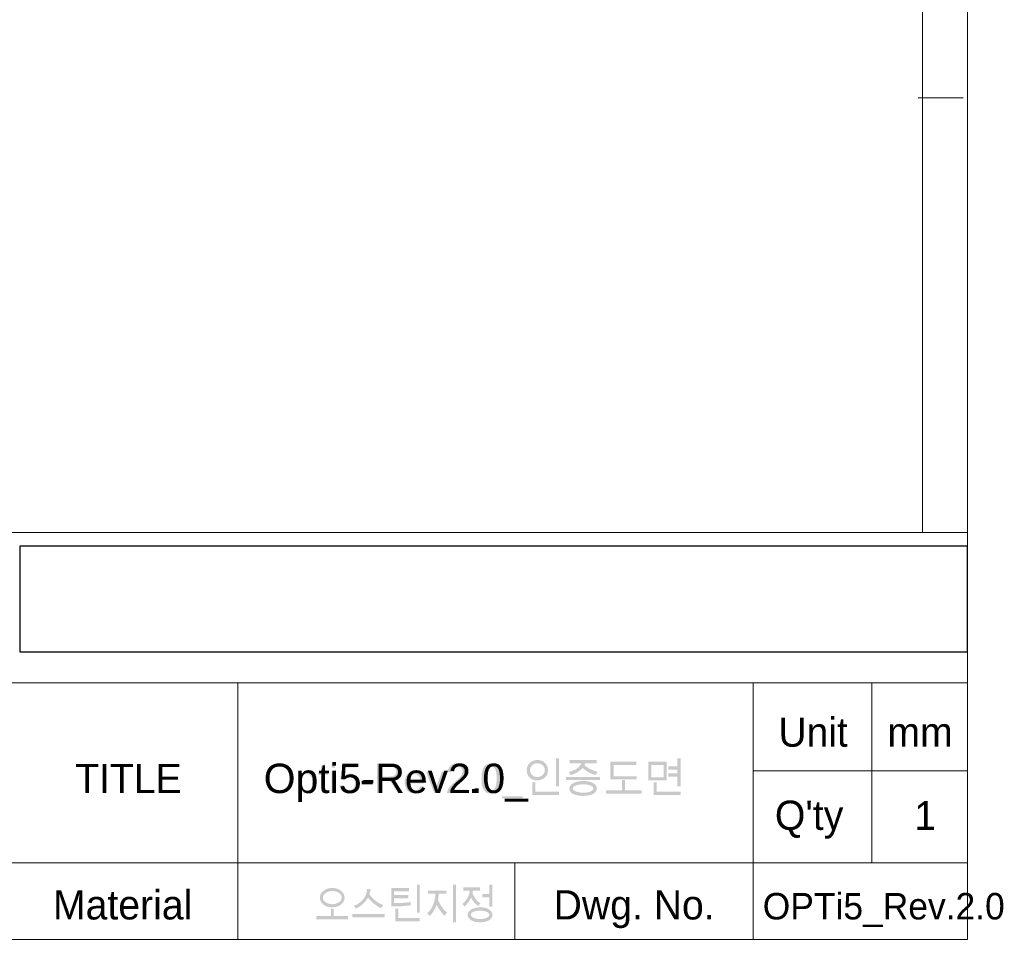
# Model space of a CAD drawing. Header units: millimetres. Extents: x 5 to 419, y 1 to 291.
# Tile 10 of 25: x 310 to 419, y 4 to 106. Entities that reach past the tile are written whole.
import ezdxf

# ---------------------------------------------------------------- set-up
doc = ezdxf.new("R2010")
doc.units = ezdxf.units.MM
picture_1 = doc.add_image_def('image1.jpg', size_in_pixel=(397, 45))

msp = doc.modelspace()

# ---------------------------------------------------------------- hatches: boundary and pattern name
h = msp.add_hatch(color=7)
h.paths.add_polyline_path([(369.93, 21.1), (369.58, 21.1), (369.58, 24.2), (369.93, 24.2)])
h.paths.add_polyline_path([(368.69, 22.89), (368.67, 22.66), (368.61, 22.44), (368.51, 22.25), (368.37, 22.08), (368.19, 21.94), (367.99, 21.84), (367.77, 21.77), (367.51, 21.75), (367.26, 21.77), (367.03, 21.83), (366.83, 21.93), (366.65, 22.06), (366.51, 22.23), (366.41, 22.42), (366.35, 22.64), (366.34, 22.88), (366.36, 23.11), (366.42, 23.33), (366.52, 23.52), (366.67, 23.69), (366.85, 23.83), (367.05, 23.93), (367.27, 23.99), (367.51, 24.01), (367.76, 23.99), (367.99, 23.93), (368.19, 23.83), (368.36, 23.68), (368.51, 23.51), (368.61, 23.32), (368.67, 23.11)])
h.paths.add_polyline_path([(368.34, 22.89), (368.33, 23.04), (368.28, 23.18), (368.21, 23.31), (368.1, 23.43), (367.97, 23.53), (367.83, 23.6), (367.68, 23.64), (367.52, 23.66), (367.35, 23.64), (367.2, 23.6), (367.06, 23.53), (366.93, 23.43), (366.83, 23.31), (366.75, 23.18), (366.71, 23.04), (366.69, 22.89), (366.71, 22.73), (366.75, 22.59), (366.83, 22.46), (366.93, 22.34), (367.06, 22.24), (367.2, 22.17), (367.36, 22.13), (367.52, 22.12), (367.69, 22.13), (367.84, 22.17), (367.97, 22.24), (368.1, 22.34), (368.21, 22.46), (368.28, 22.59), (368.33, 22.73)])
h.paths.add_polyline_path([(369.93, 20.13), (366.94, 20.13), (366.94, 21.52), (367.29, 21.52), (367.29, 20.49), (369.93, 20.49)])
h = msp.add_hatch(color=7)
h.paths.add_polyline_path([(383.41, 21.1), (383.07, 21.1), (383.07, 22.17), (382.06, 22.17), (382.06, 22.53), (383.07, 22.53), (383.07, 22.94), (382.06, 22.94), (382.06, 23.29), (383.07, 23.29), (383.07, 24.2), (383.41, 24.2)])
h.paths.add_polyline_path([(381.89, 23.82), (381.89, 21.74), (379.84, 21.74), (379.84, 23.82)])
h.paths.add_polyline_path([(380.18, 23.46), (380.18, 22.1), (381.55, 22.1), (381.55, 23.46)])
h.paths.add_polyline_path([(383.41, 20.13), (380.43, 20.13), (380.43, 21.52), (380.78, 21.52), (380.78, 20.49), (383.41, 20.49)])
h = msp.add_hatch(color=7)
h.paths.add_polyline_path([(338.88, 23.67), (339.2, 23.65), (339.49, 23.56), (339.75, 23.41), (339.98, 23.21), (340.17, 22.95), (340.3, 22.66), (340.39, 22.34), (340.41, 21.97), (340.39, 21.61), (340.3, 21.28), (340.17, 21), (339.98, 20.74), (339.75, 20.54), (339.49, 20.4), (339.2, 20.31), (338.88, 20.28), (338.55, 20.31), (338.25, 20.4), (337.99, 20.55), (337.76, 20.76), (337.57, 21.02), (337.44, 21.3), (337.36, 21.6), (337.33, 21.94), (337.36, 22.32), (337.44, 22.66), (337.57, 22.96), (337.76, 23.21), (337.99, 23.41), (338.26, 23.56), (338.55, 23.65)])
h.paths.add_polyline_path([(338.87, 20.65), (339.11, 20.67), (339.31, 20.74), (339.5, 20.85), (339.67, 21), (339.8, 21.19), (339.89, 21.42), (339.95, 21.68), (339.97, 21.97), (339.95, 22.27), (339.89, 22.54), (339.8, 22.77), (339.66, 22.96), (339.49, 23.11), (339.31, 23.22), (339.11, 23.28), (338.88, 23.3), (338.65, 23.28), (338.44, 23.22), (338.25, 23.11), (338.09, 22.96), (337.95, 22.77), (337.85, 22.54), (337.79, 22.25), (337.77, 21.93), (337.79, 21.66), (337.85, 21.41), (337.95, 21.19), (338.08, 21), (338.24, 20.85), (338.43, 20.74), (338.64, 20.67)])
h = msp.add_hatch(color=7)
h.dxf.hatch_style = 2
h.paths.add_polyline_path([(344.33, 20.34), (344.17, 20.31), (344.03, 20.3), (343.91, 20.31), (343.81, 20.33), (343.72, 20.36), (343.65, 20.4), (343.56, 20.5), (343.51, 20.63), (343.49, 20.81), (343.48, 21.03), (343.48, 22.4), (343.2, 22.4), (343.2, 22.71), (343.48, 22.71), (343.48, 23.3), (343.88, 23.55), (343.88, 22.71), (344.27, 22.71), (344.27, 22.4), (343.88, 22.4), (343.88, 21.01), (343.89, 20.86), (343.91, 20.76), (343.98, 20.7), (344.1, 20.68), (344.27, 20.7)])
h = msp.add_hatch(color=7)
h.paths.add_polyline_path([(345.06, 20.34), (344.67, 20.34), (344.67, 22.71), (345.06, 22.71)])
h.paths.add_polyline_path([(345.06, 23.16), (344.67, 23.16), (344.67, 23.62), (345.06, 23.62)])
h = msp.add_hatch(color=7)
h.dxf.hatch_style = 2
h.paths.add_polyline_path([(346.08, 22.31), (346.23, 22.4), (346.38, 22.46), (346.53, 22.5), (346.69, 22.52), (346.88, 22.5), (347.06, 22.44), (347.23, 22.35), (347.39, 22.23), (347.52, 22.07), (347.61, 21.89), (347.67, 21.68), (347.69, 21.45), (347.67, 21.22), (347.61, 21), (347.52, 20.8), (347.38, 20.62), (347.22, 20.47), (347.03, 20.37), (346.82, 20.3), (346.59, 20.28), (346.39, 20.29), (346.21, 20.34), (346.05, 20.41), (345.89, 20.51), (345.76, 20.64), (345.66, 20.8), (345.59, 20.98), (345.55, 21.2), (345.97, 21.23), (346, 21.08), (346.05, 20.96), (346.11, 20.85), (346.18, 20.77), (346.27, 20.7), (346.37, 20.65), (346.47, 20.62), (346.59, 20.61), (346.73, 20.63), (346.86, 20.67), (346.98, 20.74), (347.08, 20.84), (347.16, 20.97), (347.22, 21.1), (347.25, 21.25), (347.26, 21.41), (347.25, 21.58), (347.21, 21.72), (347.15, 21.85), (347.07, 21.96), (346.97, 22.04), (346.85, 22.11), (346.72, 22.14), (346.58, 22.16), (346.4, 22.14), (346.24, 22.08), (346.11, 21.98), (346, 21.84), (345.62, 21.89), (345.94, 23.57), (347.53, 23.57), (347.53, 23.18), (346.25, 23.18)])
h = msp.add_hatch(color=7)
h.paths.add_polyline_path([(352.56, 20.34), (352.02, 20.34), (351.91, 20.52), (351.8, 20.69), (351.71, 20.83), (351.63, 20.96), (351.56, 21.07), (351.51, 21.16), (351.46, 21.23), (351.43, 21.29), (351.31, 21.45), (351.18, 21.59), (351.06, 21.69), (350.94, 21.75), (350.81, 21.78), (350.64, 21.78), (350.15, 21.78), (350.15, 20.34), (349.72, 20.34), (349.72, 23.62), (351.15, 23.62), (351.41, 23.61), (351.64, 23.58), (351.82, 23.52), (351.98, 23.42), (352.11, 23.28), (352.21, 23.11), (352.27, 22.92), (352.29, 22.72), (352.28, 22.54), (352.23, 22.39), (352.16, 22.25), (352.06, 22.12), (351.93, 22.02), (351.78, 21.94), (351.6, 21.88), (351.39, 21.84), (351.55, 21.74), (351.7, 21.61), (351.85, 21.44), (352, 21.23)])
h.paths.add_polyline_path([(350.15, 22.17), (351.06, 22.17), (351.31, 22.19), (351.5, 22.22), (351.64, 22.29), (351.76, 22.41), (351.83, 22.56), (351.85, 22.72), (351.84, 22.83), (351.81, 22.93), (351.76, 23.02), (351.69, 23.1), (351.6, 23.17), (351.48, 23.22), (351.34, 23.25), (351.16, 23.26), (350.15, 23.26)])
h = msp.add_hatch(color=7)
h.dxf.hatch_style = 2
h.paths.add_polyline_path([(359.62, 20.34), (357.49, 20.34), (357.5, 20.48), (357.54, 20.62), (357.6, 20.76), (357.68, 20.9), (357.8, 21.05), (357.96, 21.22), (358.15, 21.41), (358.39, 21.61), (358.69, 21.88), (358.96, 22.16), (359.07, 22.3), (359.15, 22.44), (359.2, 22.59), (359.21, 22.73), (359.2, 22.85), (359.17, 22.96), (359.11, 23.05), (359.04, 23.14), (358.95, 23.21), (358.84, 23.26), (358.73, 23.29), (358.6, 23.3), (358.48, 23.29), (358.36, 23.26), (358.25, 23.21), (358.16, 23.14), (358.08, 23.04), (358.02, 22.93), (357.99, 22.79), (357.98, 22.64), (357.57, 22.69), (357.6, 22.9), (357.67, 23.09), (357.76, 23.25), (357.89, 23.39), (358.04, 23.5), (358.21, 23.57), (358.4, 23.62), (358.61, 23.63), (358.84, 23.62), (359.03, 23.57), (359.21, 23.48), (359.35, 23.37), (359.47, 23.23), (359.55, 23.07), (359.6, 22.9), (359.62, 22.72), (359.6, 22.56), (359.56, 22.4), (359.49, 22.24), (359.39, 22.08), (359.25, 21.91), (359.06, 21.7), (358.81, 21.47), (358.5, 21.22), (358.35, 21.08), (358.21, 20.95), (358.11, 20.83), (358.04, 20.73), (359.62, 20.73)])
h = msp.add_hatch(color=7)
h.paths.add_polyline_path([(362.35, 23.63), (362.6, 23.61), (362.81, 23.53), (362.99, 23.4), (363.14, 23.21), (363.25, 22.98), (363.34, 22.69), (363.38, 22.35), (363.4, 21.96), (363.38, 21.56), (363.33, 21.22), (363.25, 20.93), (363.13, 20.69), (362.98, 20.51), (362.8, 20.38), (362.59, 20.31), (362.35, 20.28), (362.11, 20.31), (361.89, 20.38), (361.71, 20.52), (361.57, 20.7), (361.45, 20.93), (361.37, 21.22), (361.32, 21.56), (361.31, 21.96), (361.32, 22.35), (361.37, 22.7), (361.46, 22.98), (361.58, 23.22), (361.73, 23.4), (361.91, 23.53), (362.11, 23.61)])
h.paths.add_polyline_path([(362.35, 20.61), (362.5, 20.63), (362.63, 20.69), (362.74, 20.79), (362.83, 20.93), (362.9, 21.11), (362.95, 21.34), (362.98, 21.62), (363, 21.96), (362.99, 22.19), (362.98, 22.4), (362.96, 22.58), (362.92, 22.74), (362.88, 22.87), (362.83, 22.99), (362.78, 23.08), (362.71, 23.16), (362.55, 23.27), (362.35, 23.3), (362.2, 23.28), (362.07, 23.22), (361.96, 23.12), (361.87, 22.98), (361.8, 22.8), (361.75, 22.57), (361.72, 22.28), (361.71, 21.96), (361.71, 21.72), (361.73, 21.52), (361.75, 21.33), (361.78, 21.18), (361.82, 21.04), (361.87, 20.93), (361.93, 20.83), (362, 20.75), (362.16, 20.65)])
h = msp.add_hatch(color=7)
h.paths.add_polyline_path([(374, 22.35), (373.59, 22.47), (373.21, 22.64), (372.86, 22.87), (372.53, 23.14), (372.26, 22.87), (371.95, 22.65), (371.6, 22.46), (371.22, 22.32), (371.1, 22.54), (370.99, 22.69), (371.2, 22.72), (371.41, 22.79), (371.62, 22.89), (371.83, 23.02), (372.03, 23.16), (372.19, 23.32), (372.31, 23.48), (372.4, 23.65), (371.09, 23.65), (371.09, 24), (374.11, 24), (374.11, 23.65), (372.82, 23.65), (372.74, 23.47), (372.86, 23.35), (373.01, 23.23), (373.18, 23.11), (373.38, 23), (373.8, 22.82), (374.21, 22.72), (374.19, 22.68), (374.14, 22.61), (374.08, 22.5)])
h.paths.add_polyline_path([(374.48, 21.79), (370.7, 21.79), (370.7, 22.14), (374.49, 22.14)])
h.paths.add_polyline_path([(374.12, 20.84), (374.09, 20.66), (374.01, 20.5), (373.88, 20.36), (373.69, 20.24), (373.47, 20.15), (373.21, 20.08), (372.92, 20.04), (372.6, 20.02), (372.27, 20.04), (371.97, 20.08), (371.71, 20.15), (371.49, 20.24), (371.3, 20.36), (371.17, 20.5), (371.1, 20.66), (371.07, 20.84), (371.1, 21.02), (371.18, 21.18), (371.32, 21.33), (371.52, 21.45), (371.76, 21.55), (372.01, 21.62), (372.3, 21.66), (372.6, 21.68), (372.92, 21.66), (373.2, 21.62), (373.46, 21.55), (373.69, 21.45), (373.88, 21.33), (374.01, 21.19), (374.09, 21.03)])
h.paths.add_polyline_path([(372.65, 21.31), (372.4, 21.3), (372.18, 21.28), (371.97, 21.24), (371.79, 21.19), (371.64, 21.12), (371.53, 21.04), (371.46, 20.95), (371.44, 20.84), (371.47, 20.75), (371.53, 20.67), (371.65, 20.59), (371.81, 20.51), (372.19, 20.41), (372.6, 20.37), (372.83, 20.38), (373.04, 20.41), (373.23, 20.45), (373.41, 20.51), (373.55, 20.58), (373.66, 20.66), (373.72, 20.75), (373.74, 20.84), (373.72, 20.94), (373.66, 21.02), (373.56, 21.1), (373.42, 21.17), (373.25, 21.23), (373.07, 21.28), (372.87, 21.3)])
h = msp.add_hatch(color=7)
h.paths.add_polyline_path([(378.51, 23.46), (375.98, 23.46), (375.98, 22.21), (378.55, 22.21), (378.55, 21.85), (375.63, 21.85), (375.63, 23.82), (378.51, 23.82)])
h.paths.add_polyline_path([(377.25, 21.78), (377.25, 20.64), (379.08, 20.64), (379.08, 20.28), (375.12, 20.28), (375.12, 20.64), (376.91, 20.64), (376.91, 21.78)])
h = msp.add_hatch(color=7)
h.paths.add_polyline_path([(341.29, 22.41), (341.42, 22.56), (341.57, 22.68), (341.75, 22.74), (341.96, 22.77), (342.18, 22.74), (342.37, 22.68), (342.54, 22.57), (342.68, 22.43), (342.8, 22.24), (342.88, 22.04), (342.93, 21.8), (342.95, 21.54), (342.93, 21.27), (342.87, 21.02), (342.78, 20.81), (342.65, 20.62), (342.5, 20.47), (342.33, 20.37), (342.14, 20.3), (341.93, 20.28), (341.75, 20.3), (341.59, 20.36), (341.45, 20.45), (341.33, 20.58), (341.32, 20.58), (341.32, 19.42), (340.92, 19.42), (340.92, 22.71), (341.28, 22.71)])
h.paths.add_polyline_path([(341.91, 20.61), (342.04, 20.63), (342.16, 20.67), (342.27, 20.74), (342.36, 20.85), (342.44, 20.98), (342.5, 21.14), (342.53, 21.33), (342.54, 21.54), (342.53, 21.75), (342.5, 21.93), (342.45, 22.08), (342.37, 22.21), (342.28, 22.32), (342.17, 22.39), (342.05, 22.44), (341.92, 22.45), (341.79, 22.43), (341.67, 22.38), (341.56, 22.3), (341.46, 22.19), (341.38, 22.05), (341.33, 21.89), (341.29, 21.71), (341.28, 21.51), (341.29, 21.3), (341.32, 21.12), (341.38, 20.97), (341.45, 20.84), (341.55, 20.74), (341.65, 20.67), (341.77, 20.63)])
h = msp.add_hatch(color=7)
h.paths.add_polyline_path([(354.93, 21.42), (353.19, 21.42), (353.21, 21.24), (353.25, 21.07), (353.32, 20.94), (353.41, 20.82), (353.51, 20.73), (353.63, 20.66), (353.76, 20.62), (353.9, 20.61), (354.11, 20.64), (354.28, 20.73), (354.41, 20.89), (354.51, 21.1), (354.92, 21.05), (354.86, 20.88), (354.78, 20.72), (354.68, 20.59), (354.56, 20.48), (354.42, 20.39), (354.26, 20.33), (354.09, 20.29), (353.9, 20.28), (353.65, 20.3), (353.43, 20.36), (353.24, 20.46), (353.08, 20.61), (352.95, 20.79), (352.86, 21), (352.8, 21.24), (352.78, 21.51), (352.8, 21.77), (352.86, 22.01), (352.94, 22.23), (353.07, 22.42), (353.23, 22.57), (353.41, 22.68), (353.63, 22.74), (353.88, 22.77), (354.13, 22.74), (354.37, 22.65), (354.48, 22.58), (354.59, 22.5), (354.68, 22.39), (354.77, 22.26), (354.84, 22.11), (354.89, 21.92), (354.92, 21.69)])
h.paths.add_polyline_path([(354.53, 21.75), (354.5, 21.92), (354.46, 22.07), (354.39, 22.18), (354.31, 22.28), (354.2, 22.35), (354.1, 22.4), (353.99, 22.43), (353.88, 22.44), (353.74, 22.42), (353.62, 22.39), (353.51, 22.33), (353.42, 22.25), (353.34, 22.14), (353.28, 22.03), (353.23, 21.9), (353.21, 21.75)])
h = msp.add_hatch(color=7)
h.dxf.hatch_style = 2
h.paths.add_polyline_path([(357.3, 22.71), (356.42, 20.34), (356.05, 20.34), (355.17, 22.71), (355.58, 22.71), (356.06, 21.34), (356.12, 21.16), (356.17, 21.01), (356.21, 20.89), (356.23, 20.81), (356.28, 20.98), (356.36, 21.19), (356.9, 22.71)])
h = msp.add_hatch(color=7)
h.dxf.hatch_style = 2
h.paths.add_polyline_path([(349.22, 21.32), (348.01, 21.32), (348.01, 21.73), (349.22, 21.73)])
h = msp.add_hatch(color=7)
h.dxf.hatch_style = 2
h.paths.add_polyline_path([(360.7, 20.34), (360.25, 20.34), (360.25, 20.8), (360.7, 20.8)])
h = msp.add_hatch(color=7)
h.dxf.hatch_style = 2
h.paths.add_polyline_path([(365.88, 19.76), (363.58, 19.76), (363.58, 19.99), (365.88, 19.99)])
h = msp.add_hatch(color=7)
h.paths.add_polyline_path([(354.13, 7.06), (354.13, 10.16), (354.44, 10.16), (354.44, 7.06)])
h.paths.add_polyline_path([(353.45, 7.88), (353.01, 7.82), (352.5, 7.77), (351.93, 7.75), (351.29, 7.74), (351.29, 9.8), (353.27, 9.8), (353.27, 9.44), (351.61, 9.44), (351.61, 9), (353.19, 9), (353.19, 8.64), (351.61, 8.64), (351.61, 8.12), (352.11, 8.12), (352.58, 8.14), (353.03, 8.18), (353.45, 8.23)])
h.paths.add_polyline_path([(354.44, 6.09), (351.76, 6.09), (351.76, 7.49), (352.08, 7.49), (352.08, 6.45), (354.44, 6.45)])
h = msp.add_hatch(color=7)
h.paths.add_polyline_path([(358.47, 5.99), (358.16, 5.99), (358.16, 10.16), (358.47, 10.16)])
h.paths.add_polyline_path([(357.5, 7.05), (357.32, 6.88), (357.21, 6.7), (356.95, 6.98), (356.72, 7.28), (356.51, 7.6), (356.33, 7.93), (356.18, 7.57), (356, 7.24), (355.79, 6.94), (355.54, 6.66), (355.44, 6.81), (355.28, 6.98), (355.49, 7.18), (355.66, 7.41), (355.82, 7.66), (355.95, 7.95), (356.05, 8.25), (356.12, 8.55), (356.17, 8.85), (356.18, 9.15), (355.36, 9.15), (355.36, 9.51), (357.39, 9.51), (357.39, 9.15), (356.55, 9.15), (356.54, 8.91), (356.52, 8.72), (356.5, 8.57), (356.48, 8.46), (356.68, 8.05), (356.94, 7.64), (357.09, 7.45), (357.23, 7.29), (357.37, 7.16)])
h = msp.add_hatch(color=7)
h.paths.add_polyline_path([(362.5, 7.73), (362.19, 7.73), (362.19, 8.76), (361.39, 8.76), (361.39, 9.12), (362.19, 9.12), (362.19, 10.16), (362.5, 10.16)])
h.paths.add_polyline_path([(361.2, 8.06), (361.03, 7.92), (360.92, 7.78), (360.65, 8.03), (360.44, 8.28), (360.27, 8.51), (360.16, 8.72), (360.02, 8.47), (359.85, 8.22), (359.66, 7.97), (359.45, 7.73), (359.3, 7.9), (359.18, 8.01), (359.36, 8.18), (359.51, 8.35), (359.65, 8.53), (359.76, 8.71), (359.86, 8.9), (359.93, 9.09), (359.98, 9.28), (360.01, 9.48), (359.29, 9.48), (359.29, 9.85), (361.13, 9.85), (361.13, 9.48), (360.35, 9.48), (360.32, 9.21), (360.34, 9.13), (360.38, 9.02), (360.46, 8.89), (360.57, 8.71), (360.7, 8.53), (360.85, 8.36), (361.02, 8.21)])
h.paths.add_polyline_path([(362.52, 6.81), (362.49, 6.62), (362.42, 6.46), (362.3, 6.32), (362.14, 6.2), (361.94, 6.11), (361.71, 6.04), (361.45, 6), (361.16, 5.99), (360.86, 6), (360.6, 6.04), (360.36, 6.11), (360.16, 6.21), (360, 6.32), (359.88, 6.46), (359.81, 6.63), (359.78, 6.81), (359.81, 6.99), (359.88, 7.15), (360.01, 7.29), (360.19, 7.41), (360.4, 7.51), (360.63, 7.58), (360.89, 7.63), (361.16, 7.64), (361.44, 7.63), (361.7, 7.59), (361.93, 7.52), (362.14, 7.42), (362.3, 7.3), (362.42, 7.16), (362.49, 6.99)])
h.paths.add_polyline_path([(362.18, 6.81), (362.16, 6.9), (362.11, 6.99), (362.02, 7.07), (361.89, 7.14), (361.73, 7.2), (361.56, 7.24), (361.37, 7.27), (361.16, 7.28), (360.96, 7.27), (360.77, 7.25), (360.6, 7.21), (360.43, 7.15), (360.29, 7.09), (360.2, 7.01), (360.14, 6.91), (360.12, 6.81), (360.14, 6.72), (360.2, 6.63), (360.3, 6.55), (360.45, 6.48), (360.79, 6.37), (361.16, 6.34), (361.36, 6.35), (361.55, 6.37), (361.72, 6.42), (361.88, 6.48), (362.01, 6.55), (362.11, 6.63), (362.16, 6.71)])
h = msp.add_hatch(color=7)
h.paths.add_polyline_path([(346.11, 8.72), (346.08, 8.51), (346.01, 8.31), (345.89, 8.13), (345.72, 7.96), (345.51, 7.82), (345.28, 7.73), (345.02, 7.67), (344.74, 7.65), (344.45, 7.66), (344.18, 7.72), (343.95, 7.82), (343.75, 7.95), (343.58, 8.11), (343.46, 8.3), (343.39, 8.5), (343.37, 8.72), (343.39, 8.93), (343.47, 9.13), (343.59, 9.31), (343.77, 9.48), (343.98, 9.62), (344.21, 9.72), (344.46, 9.78), (344.74, 9.8), (345.01, 9.78), (345.27, 9.72), (345.5, 9.62), (345.71, 9.48), (345.88, 9.31), (346.01, 9.13), (346.08, 8.93)])
h.paths.add_polyline_path([(345.79, 8.72), (345.77, 8.87), (345.72, 9), (345.62, 9.12), (345.48, 9.24), (345.32, 9.33), (345.14, 9.4), (344.95, 9.44), (344.74, 9.45), (344.53, 9.44), (344.34, 9.4), (344.16, 9.33), (344, 9.24), (343.86, 9.12), (343.77, 9), (343.71, 8.87), (343.69, 8.72), (343.71, 8.58), (343.77, 8.45), (343.86, 8.32), (344, 8.21), (344.16, 8.12), (344.34, 8.05), (344.53, 8.01), (344.74, 7.99), (344.95, 8.01), (345.14, 8.05), (345.32, 8.12), (345.48, 8.21), (345.62, 8.32), (345.72, 8.45), (345.77, 8.58)])
h.paths.add_polyline_path([(346.5, 6.32), (342.97, 6.32), (342.97, 6.68), (344.58, 6.68), (344.58, 7.51), (344.89, 7.51), (344.89, 6.68), (346.5, 6.68)])
h = msp.add_hatch(color=7)
h.paths.add_polyline_path([(348.86, 9.14), (348.97, 8.95), (349.11, 8.77), (349.29, 8.59), (349.51, 8.4), (349.74, 8.23), (349.97, 8.09), (350.2, 7.98), (350.42, 7.91), (350.27, 7.72), (350.18, 7.54), (349.98, 7.64), (349.77, 7.76), (349.57, 7.9), (349.36, 8.06), (349.16, 8.23), (348.99, 8.4), (348.85, 8.57), (348.72, 8.74), (348.45, 8.34), (348.13, 8), (347.76, 7.72), (347.35, 7.5), (347.25, 7.67), (347.13, 7.8), (347.46, 7.95), (347.74, 8.13), (347.99, 8.34), (348.2, 8.58), (348.38, 8.84), (348.5, 9.12), (348.57, 9.4), (348.6, 9.7), (349.04, 9.61), (348.99, 9.53), (348.95, 9.42), (348.91, 9.29)])
h.paths.add_polyline_path([(350.55, 6.54), (346.98, 6.54), (346.98, 6.9), (350.55, 6.9)])

# ---------------------------------------------------------------- linework, layer by layer
at = {"color": 9, "lineweight": 0, "true_color": 0xc0c0c0}
for points in [[(415.29, 76.34), (415.29, 291.08)], [(410.28, 286.1), (410.28, 49.28)], [(409.79, 97.58), (414.8, 97.58)], [(415.29, 4.09), (415.29, 76.34)], [(415.29, 49.28), (309.1, 49.28)], [(415.29, 32.6), (309.1, 32.6)], [(334.26, 32.6), (334.26, 4.09)], [(391.48, 32.6), (391.48, 4.09)], [(404.67, 32.6), (404.67, 12.59)], [(391.48, 22.79), (415.29, 22.79)], [(415.29, 12.59), (309.1, 12.59)], [(365.02, 12.59), (365.02, 4.09)], [(228.11, 4.09), (415.29, 4.09)]]:
    msp.add_lwpolyline(points, dxfattribs=at)

# ---------------------------------------------------------------- texts
at = {"color": 7, "attachment_point": 1}
for s, insert, char_height in [('{\\fCenturyGothic|b0|i0|c0;Unit}', (394.29, 28.72), 3.2355), ('{\\fCenturyGothic|b0|i0|c0;mm}', (406.38, 28.74), 3.2594), ('{\\fCenturyGothic|b0|i0|c0;TITLE}', (316.19, 23.58), 3.2475), ('{\\fArialUnicodeMS|b0|i0|c0;Opti5-Rev2.0_}', (337.12, 23.6), 3.2592), ("{\\fCenturyGothic|b0|i0|c0;Q'ty}", (393.89, 19.5), 3.2552), ('{\\fCenturyGothic,Bold|b0|i0|c0;1}', (409.39, 19.44), 3.1881), ('{\\fCenturyGothic|b0|i0|c0;Material}', (313.73, 9.55), 3.2514), ('{\\fCenturyGothic|b0|i0|c0;Dwg. No.}', (369.32, 9.55), 3.2513), ('{\\fCenturyGothic,Bold|b0|i0|c0;OPTi5_Rev.2.0}', (392.54, 9.24), 2.9398)]:
    msp.add_mtext(s, dxfattribs=dict(at, insert=insert, char_height=char_height))

# ---------------------------------------------------------------- pictures from other files: only their frames are drawn
image = msp.add_image(picture_1, insert=(310.07, 35.98), size_in_units=(105.16, 11.82))
image.dxf.flags = 7

doc.saveas('drawing.dxf')
